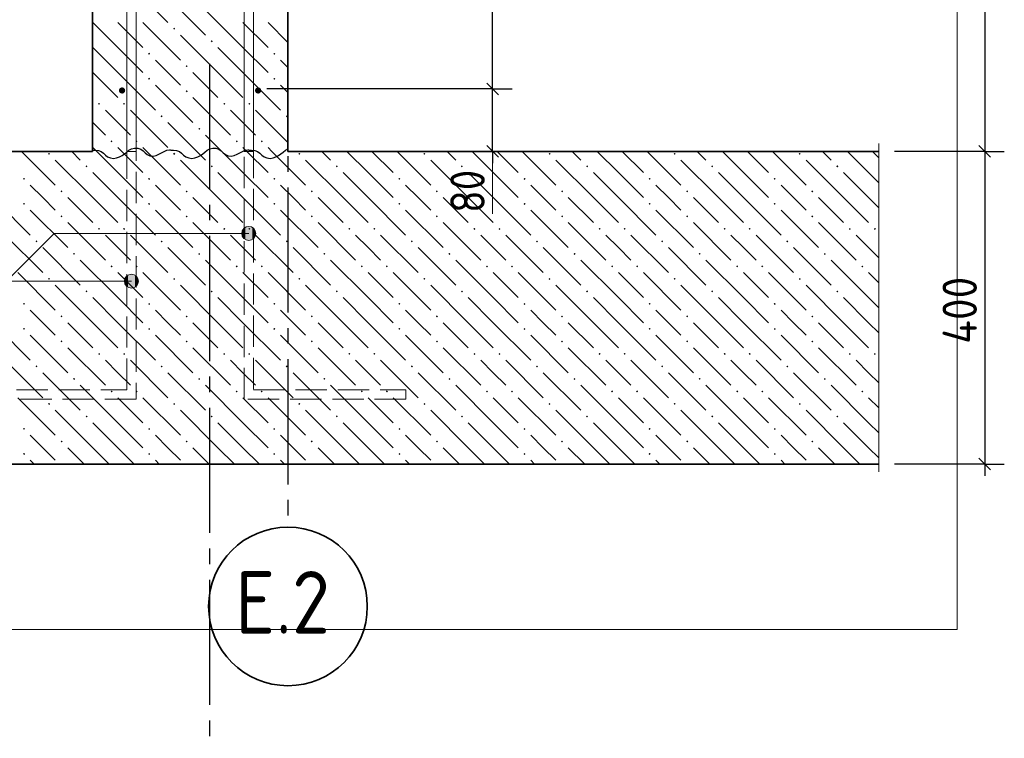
# Model space of a CAD drawing. Header units: millimetres. Extents: x 0 to 50400, y 0 to 35640.
# Tile 7 of 23: x 17629 to 25183, y 8956 to 14473. Entities that reach past the tile are written whole.
import ezdxf

# ---------------------------------------------------------------- set-up
doc = ezdxf.new("R2010")
doc.units = ezdxf.units.MM
doc.linetypes.add('______2', pattern=[324, 240, -84])
doc.linetypes.add('______5', pattern=[1320, 960, -120, 120, -120])
for name, color, linetype, lineweight in [('Standard', 7, 'Continuous', 25), ('Выпуски арматуры Г-обр.', 52, 'Continuous', 25), ('ЖБ Плита Фундамента верхний уровень', 7, 'Continuous', 35), ('ЖБ Стена верхний уровень', 7, 'Continuous', 35), ('Позиционная метка линия выноска', 7, 'Continuous', 13), ('Примечания', 7, 'Continuous', 13)]:
    doc.layers.add(name, color=color, linetype=linetype, lineweight=lineweight)
for name, color, linetype, true_color in [('Оси', 7, '______5', 0x656565), ('Стена фоновая арматура У1', 7, '______2', 0xa0a0a0), ('Стена фоновая арматура Х1', 7, '______2', 0xa0a0a0)]:
    doc.layers.add(name, color=color, linetype=linetype, true_color=true_color)
doc.layers.add('Размерная выноска', color=7, linetype='Continuous')
doc.styles.add('ISOCPEUR', font='txt')

msp = doc.modelspace()

# ---------------------------------------------------------------- hatches: boundary and pattern name
at = {"layer": 'ЖБ Плита Фундамента верхний уровень', "linetype": 'Continuous', "lineweight": 18, "transparency": 33554687}
for points in [[(17846.2, 13443), (17854, 13450.8), (17861.8, 13443), (17854, 13435.2)], [(18806.2, 13443), (18814, 13450.8), (18821.8, 13443), (18814, 13435.2)], [(19766.2, 13443), (19774, 13450.8), (19781.8, 13443), (19774, 13435.2)], [(20726.2, 13443), (20734, 13450.8), (20741.8, 13443), (20734, 13435.2)], [(21686.2, 13443), (21694, 13450.8), (21701.8, 13443), (21694, 13435.2)], [(22646.2, 13443), (22654, 13450.8), (22661.8, 13443), (22654, 13435.2)], [(23606.2, 13443), (23614, 13450.8), (23621.8, 13443), (23614, 13435.2)], [(18134.2, 13347), (18142, 13354.8), (18149.8, 13347), (18142, 13339.2)], [(19094.2, 13347), (19102, 13354.8), (19109.8, 13347), (19102, 13339.2)], [(20054.2, 13347), (20062, 13354.8), (20069.8, 13347), (20062, 13339.2)], [(21014.2, 13347), (21022, 13354.8), (21029.8, 13347), (21022, 13339.2)], [(21974.2, 13347), (21982, 13354.8), (21989.8, 13347), (21982, 13339.2)], [(22934.2, 13347), (22942, 13354.8), (22949.8, 13347), (22942, 13339.2)], [(23894.2, 13347), (23902, 13354.8), (23909.8, 13347), (23902, 13339.2)], [(17654.2, 13251), (17662, 13258.8), (17669.8, 13251), (17662, 13243.2)], [(18614.2, 13251), (18622, 13258.8), (18629.8, 13251), (18622, 13243.2)], [(19574.2, 13251), (19582, 13258.8), (19589.8, 13251), (19582, 13243.2)], [(20534.2, 13251), (20542, 13258.8), (20549.8, 13251), (20542, 13243.2)], [(21494.2, 13251), (21502, 13258.8), (21509.8, 13251), (21502, 13243.2)], [(22454.2, 13251), (22462, 13258.8), (22469.8, 13251), (22462, 13243.2)], [(23414.2, 13251), (23422, 13258.8), (23429.8, 13251), (23422, 13243.2)], [(17942.2, 13155), (17950, 13162.8), (17957.8, 13155), (17950, 13147.2)], [(18902.2, 13155), (18910, 13162.8), (18917.8, 13155), (18910, 13147.2)], [(19862.2, 13155), (19870, 13162.8), (19877.8, 13155), (19870, 13147.2)], [(20822.2, 13155), (20830, 13162.8), (20837.8, 13155), (20830, 13147.2)], [(21782.2, 13155), (21790, 13162.8), (21797.8, 13155), (21790, 13147.2)], [(22742.2, 13155), (22750, 13162.8), (22757.8, 13155), (22750, 13147.2)], [(23702.2, 13155), (23710, 13162.8), (23717.8, 13155), (23710, 13147.2)], [(17654.2, 13059), (17662, 13066.8), (17669.8, 13059), (17662, 13051.2)], [(18614.2, 13059), (18622, 13066.8), (18629.8, 13059), (18622, 13051.2)], [(19574.2, 13059), (19582, 13066.8), (19589.8, 13059), (19582, 13051.2)], [(20534.2, 13059), (20542, 13066.8), (20549.8, 13059), (20542, 13051.2)], [(21494.2, 13059), (21502, 13066.8), (21509.8, 13059), (21502, 13051.2)], [(22454.2, 13059), (22462, 13066.8), (22469.8, 13059), (22462, 13051.2)], [(23414.2, 13059), (23422, 13066.8), (23429.8, 13059), (23422, 13051.2)], [(17942.2, 12963), (17950, 12970.8), (17957.8, 12963), (17950, 12955.2)], [(18902.2, 12963), (18910, 12970.8), (18917.8, 12963), (18910, 12955.2)], [(19862.2, 12963), (19870, 12970.8), (19877.8, 12963), (19870, 12955.2)], [(20822.2, 12963), (20830, 12970.8), (20837.8, 12963), (20830, 12955.2)], [(21782.2, 12963), (21790, 12970.8), (21797.8, 12963), (21790, 12955.2)], [(22742.2, 12963), (22750, 12970.8), (22757.8, 12963), (22750, 12955.2)], [(23702.2, 12963), (23710, 12970.8), (23717.8, 12963), (23710, 12955.2)], [(18230.2, 12867), (18238, 12874.8), (18245.8, 12867), (18238, 12859.2)], [(18422.2, 12867), (18430, 12874.8), (18437.8, 12867), (18430, 12859.2)], [(19190.2, 12867), (19198, 12874.8), (19205.8, 12867), (19198, 12859.2)], [(19382.2, 12867), (19390, 12874.8), (19397.8, 12867), (19390, 12859.2)], [(20150.2, 12867), (20158, 12874.8), (20165.8, 12867), (20158, 12859.2)], [(20342.2, 12867), (20350, 12874.8), (20357.8, 12867), (20350, 12859.2)], [(21110.2, 12867), (21118, 12874.8), (21125.8, 12867), (21118, 12859.2)], [(21302.2, 12867), (21310, 12874.8), (21317.8, 12867), (21310, 12859.2)], [(22070.2, 12867), (22078, 12874.8), (22085.8, 12867), (22078, 12859.2)], [(22262.2, 12867), (22270, 12874.8), (22277.8, 12867), (22270, 12859.2)], [(23030.2, 12867), (23038, 12874.8), (23045.8, 12867), (23038, 12859.2)], [(23222.2, 12867), (23230, 12874.8), (23237.8, 12867), (23230, 12859.2)], [(23990.2, 12867), (23998, 12874.8), (24005.8, 12867), (23998, 12859.2)], [(24182.2, 12867), (24190, 12874.8), (24197.8, 12867), (24190, 12859.2)], [(17750.2, 12771), (17758, 12778.8), (17765.8, 12771), (17758, 12763.2)], [(18710.2, 12771), (18718, 12778.8), (18725.8, 12771), (18718, 12763.2)], [(19670.2, 12771), (19678, 12778.8), (19685.8, 12771), (19678, 12763.2)], [(20630.2, 12771), (20638, 12778.8), (20645.8, 12771), (20638, 12763.2)], [(21590.2, 12771), (21598, 12778.8), (21605.8, 12771), (21598, 12763.2)], [(22550.2, 12771), (22558, 12778.8), (22565.8, 12771), (22558, 12763.2)], [(23510.2, 12771), (23518, 12778.8), (23525.8, 12771), (23518, 12763.2)], [(18038.2, 12675), (18046, 12682.8), (18053.8, 12675), (18046, 12667.2)], [(18998.2, 12675), (19006, 12682.8), (19013.8, 12675), (19006, 12667.2)], [(19958.2, 12675), (19966, 12682.8), (19973.8, 12675), (19966, 12667.2)], [(20918.2, 12675), (20926, 12682.8), (20933.8, 12675), (20926, 12667.2)], [(21878.2, 12675), (21886, 12682.8), (21893.8, 12675), (21886, 12667.2)], [(22838.2, 12675), (22846, 12682.8), (22853.8, 12675), (22846, 12667.2)], [(23798.2, 12675), (23806, 12682.8), (23813.8, 12675), (23806, 12667.2)], [(18326.2, 12579), (18334, 12586.8), (18341.8, 12579), (18334, 12571.2)], [(18518.2, 12579), (18526, 12586.8), (18533.8, 12579), (18526, 12571.2)], [(19286.2, 12579), (19294, 12586.8), (19301.8, 12579), (19294, 12571.2)], [(19478.2, 12579), (19486, 12586.8), (19493.8, 12579), (19486, 12571.2)], [(20246.2, 12579), (20254, 12586.8), (20261.8, 12579), (20254, 12571.2)], [(20438.2, 12579), (20446, 12586.8), (20453.8, 12579), (20446, 12571.2)], [(21206.2, 12579), (21214, 12586.8), (21221.8, 12579), (21214, 12571.2)], [(21398.2, 12579), (21406, 12586.8), (21413.8, 12579), (21406, 12571.2)], [(22166.2, 12579), (22174, 12586.8), (22181.8, 12579), (22174, 12571.2)], [(22358.2, 12579), (22366, 12586.8), (22373.8, 12579), (22366, 12571.2)], [(23126.2, 12579), (23134, 12586.8), (23141.8, 12579), (23134, 12571.2)], [(23318.2, 12579), (23326, 12586.8), (23333.8, 12579), (23326, 12571.2)], [(24086.2, 12579), (24094, 12586.8), (24101.8, 12579), (24094, 12571.2)], [(17846.2, 12483), (17854, 12490.8), (17861.8, 12483), (17854, 12475.2)], [(18806.2, 12483), (18814, 12490.8), (18821.8, 12483), (18814, 12475.2)], [(19766.2, 12483), (19774, 12490.8), (19781.8, 12483), (19774, 12475.2)], [(20726.2, 12483), (20734, 12490.8), (20741.8, 12483), (20734, 12475.2)], [(21686.2, 12483), (21694, 12490.8), (21701.8, 12483), (21694, 12475.2)], [(22646.2, 12483), (22654, 12490.8), (22661.8, 12483), (22654, 12475.2)], [(23606.2, 12483), (23614, 12490.8), (23621.8, 12483), (23614, 12475.2)], [(18134.2, 12387), (18142, 12394.8), (18149.8, 12387), (18142, 12379.2)], [(19094.2, 12387), (19102, 12394.8), (19109.8, 12387), (19102, 12379.2)], [(20054.2, 12387), (20062, 12394.8), (20069.8, 12387), (20062, 12379.2)], [(21014.2, 12387), (21022, 12394.8), (21029.8, 12387), (21022, 12379.2)], [(21974.2, 12387), (21982, 12394.8), (21989.8, 12387), (21982, 12379.2)], [(22934.2, 12387), (22942, 12394.8), (22949.8, 12387), (22942, 12379.2)], [(23894.2, 12387), (23902, 12394.8), (23909.8, 12387), (23902, 12379.2)], [(17654.2, 12291), (17662, 12298.8), (17669.8, 12291), (17662, 12283.2)], [(18614.2, 12291), (18622, 12298.8), (18629.8, 12291), (18622, 12283.2)], [(19574.2, 12291), (19582, 12298.8), (19589.8, 12291), (19582, 12283.2)], [(20534.2, 12291), (20542, 12298.8), (20549.8, 12291), (20542, 12283.2)], [(21494.2, 12291), (21502, 12298.8), (21509.8, 12291), (21502, 12283.2)], [(22454.2, 12291), (22462, 12298.8), (22469.8, 12291), (22462, 12283.2)], [(23414.2, 12291), (23422, 12298.8), (23429.8, 12291), (23422, 12283.2)], [(17942.2, 12195), (17950, 12202.8), (17957.8, 12195), (17950, 12187.2)], [(18902.2, 12195), (18910, 12202.8), (18917.8, 12195), (18910, 12187.2)], [(19862.2, 12195), (19870, 12202.8), (19877.8, 12195), (19870, 12187.2)], [(20822.2, 12195), (20830, 12202.8), (20837.8, 12195), (20830, 12187.2)], [(21782.2, 12195), (21790, 12202.8), (21797.8, 12195), (21790, 12187.2)], [(22742.2, 12195), (22750, 12202.8), (22757.8, 12195), (22750, 12187.2)], [(23702.2, 12195), (23710, 12202.8), (23717.8, 12195), (23710, 12187.2)], [(17654.2, 12099), (17662, 12106.8), (17669.8, 12099), (17662, 12091.2)], [(18614.2, 12099), (18622, 12106.8), (18629.8, 12099), (18622, 12091.2)], [(19574.2, 12099), (19582, 12106.8), (19589.8, 12099), (19582, 12091.2)], [(20534.2, 12099), (20542, 12106.8), (20549.8, 12099), (20542, 12091.2)], [(21494.2, 12099), (21502, 12106.8), (21509.8, 12099), (21502, 12091.2)], [(22454.2, 12099), (22462, 12106.8), (22469.8, 12099), (22462, 12091.2)], [(23414.2, 12099), (23422, 12106.8), (23429.8, 12099), (23422, 12091.2)], [(17942.2, 12003), (17950, 12010.8), (17957.8, 12003), (17950, 11995.2)], [(18902.2, 12003), (18910, 12010.8), (18917.8, 12003), (18910, 11995.2)], [(19862.2, 12003), (19870, 12010.8), (19877.8, 12003), (19870, 11995.2)], [(20822.2, 12003), (20830, 12010.8), (20837.8, 12003), (20830, 11995.2)], [(21782.2, 12003), (21790, 12010.8), (21797.8, 12003), (21790, 11995.2)], [(22742.2, 12003), (22750, 12010.8), (22757.8, 12003), (22750, 11995.2)], [(23702.2, 12003), (23710, 12010.8), (23717.8, 12003), (23710, 11995.2)], [(18230.2, 11907), (18238, 11914.8), (18245.8, 11907), (18238, 11899.2)], [(18422.2, 11907), (18430, 11914.8), (18437.8, 11907), (18430, 11899.2)], [(19190.2, 11907), (19198, 11914.8), (19205.8, 11907), (19198, 11899.2)], [(19382.2, 11907), (19390, 11914.8), (19397.8, 11907), (19390, 11899.2)], [(20150.2, 11907), (20158, 11914.8), (20165.8, 11907), (20158, 11899.2)], [(20342.2, 11907), (20350, 11914.8), (20357.8, 11907), (20350, 11899.2)], [(21110.2, 11907), (21118, 11914.8), (21125.8, 11907), (21118, 11899.2)], [(21302.2, 11907), (21310, 11914.8), (21317.8, 11907), (21310, 11899.2)], [(22070.2, 11907), (22078, 11914.8), (22085.8, 11907), (22078, 11899.2)], [(22262.2, 11907), (22270, 11914.8), (22277.8, 11907), (22270, 11899.2)], [(23030.2, 11907), (23038, 11914.8), (23045.8, 11907), (23038, 11899.2)], [(23222.2, 11907), (23230, 11914.8), (23237.8, 11907), (23230, 11899.2)], [(23990.2, 11907), (23998, 11914.8), (24005.8, 11907), (23998, 11899.2)], [(24182.2, 11907), (24190, 11914.8), (24197.8, 11907), (24190, 11899.2)], [(17750.2, 11811), (17758, 11818.8), (17765.8, 11811), (17758, 11803.2)], [(18710.2, 11811), (18718, 11818.8), (18725.8, 11811), (18718, 11803.2)], [(19670.2, 11811), (19678, 11818.8), (19685.8, 11811), (19678, 11803.2)], [(20630.2, 11811), (20638, 11818.8), (20645.8, 11811), (20638, 11803.2)], [(21590.2, 11811), (21598, 11818.8), (21605.8, 11811), (21598, 11803.2)], [(22550.2, 11811), (22558, 11818.8), (22565.8, 11811), (22558, 11803.2)], [(23510.2, 11811), (23518, 11818.8), (23525.8, 11811), (23518, 11803.2)], [(18038.2, 11715), (18046, 11722.8), (18053.8, 11715), (18046, 11707.2)], [(18998.2, 11715), (19006, 11722.8), (19013.8, 11715), (19006, 11707.2)], [(19958.2, 11715), (19966, 11722.8), (19973.8, 11715), (19966, 11707.2)], [(20918.2, 11715), (20926, 11722.8), (20933.8, 11715), (20926, 11707.2)], [(21878.2, 11715), (21886, 11722.8), (21893.8, 11715), (21886, 11707.2)], [(22838.2, 11715), (22846, 11722.8), (22853.8, 11715), (22846, 11707.2)], [(23798.2, 11715), (23806, 11722.8), (23813.8, 11715), (23806, 11707.2)], [(18326.2, 11619), (18334, 11626.8), (18341.8, 11619), (18334, 11611.2)], [(18518.2, 11619), (18526, 11626.8), (18533.8, 11619), (18526, 11611.2)], [(19286.2, 11619), (19294, 11626.8), (19301.8, 11619), (19294, 11611.2)], [(19478.2, 11619), (19486, 11626.8), (19493.8, 11619), (19486, 11611.2)], [(20246.2, 11619), (20254, 11626.8), (20261.8, 11619), (20254, 11611.2)], [(20438.2, 11619), (20446, 11626.8), (20453.8, 11619), (20446, 11611.2)], [(21206.2, 11619), (21214, 11626.8), (21221.8, 11619), (21214, 11611.2)], [(21398.2, 11619), (21406, 11626.8), (21413.8, 11619), (21406, 11611.2)], [(22166.2, 11619), (22174, 11626.8), (22181.8, 11619), (22174, 11611.2)], [(22358.2, 11619), (22366, 11626.8), (22373.8, 11619), (22366, 11611.2)], [(23126.2, 11619), (23134, 11626.8), (23141.8, 11619), (23134, 11611.2)], [(23318.2, 11619), (23326, 11626.8), (23333.8, 11619), (23326, 11611.2)], [(24086.2, 11619), (24094, 11626.8), (24101.8, 11619), (24094, 11611.2)], [(17846.2, 11523), (17854, 11530.8), (17861.8, 11523), (17854, 11515.2)], [(18806.2, 11523), (18814, 11530.8), (18821.8, 11523), (18814, 11515.2)], [(19766.2, 11523), (19774, 11530.8), (19781.8, 11523), (19774, 11515.2)], [(20726.2, 11523), (20734, 11530.8), (20741.8, 11523), (20734, 11515.2)], [(21686.2, 11523), (21694, 11530.8), (21701.8, 11523), (21694, 11515.2)], [(22646.2, 11523), (22654, 11530.8), (22661.8, 11523), (22654, 11515.2)], [(23606.2, 11523), (23614, 11530.8), (23621.8, 11523), (23614, 11515.2)], [(18134.2, 11427), (18142, 11434.8), (18149.8, 11427), (18142, 11419.2)], [(19094.2, 11427), (19102, 11434.8), (19109.8, 11427), (19102, 11419.2)], [(20054.2, 11427), (20062, 11434.8), (20069.8, 11427), (20062, 11419.2)], [(21014.2, 11427), (21022, 11434.8), (21029.8, 11427), (21022, 11419.2)], [(21974.2, 11427), (21982, 11434.8), (21989.8, 11427), (21982, 11419.2)], [(22934.2, 11427), (22942, 11434.8), (22949.8, 11427), (22942, 11419.2)], [(23894.2, 11427), (23902, 11434.8), (23909.8, 11427), (23902, 11419.2)], [(17654.2, 11331), (17662, 11338.8), (17669.8, 11331), (17662, 11323.2)], [(18614.2, 11331), (18622, 11338.8), (18629.8, 11331), (18622, 11323.2)], [(19574.2, 11331), (19582, 11338.8), (19589.8, 11331), (19582, 11323.2)], [(20534.2, 11331), (20542, 11338.8), (20549.8, 11331), (20542, 11323.2)], [(21494.2, 11331), (21502, 11338.8), (21509.8, 11331), (21502, 11323.2)], [(22454.2, 11331), (22462, 11338.8), (22469.8, 11331), (22462, 11323.2)], [(23414.2, 11331), (23422, 11338.8), (23429.8, 11331), (23422, 11323.2)], [(17942.2, 11235), (17950, 11242.8), (17957.8, 11235), (17950, 11227.2)], [(18902.2, 11235), (18910, 11242.8), (18917.8, 11235), (18910, 11227.2)], [(19862.2, 11235), (19870, 11242.8), (19877.8, 11235), (19870, 11227.2)], [(20822.2, 11235), (20830, 11242.8), (20837.8, 11235), (20830, 11227.2)], [(21782.2, 11235), (21790, 11242.8), (21797.8, 11235), (21790, 11227.2)], [(22742.2, 11235), (22750, 11242.8), (22757.8, 11235), (22750, 11227.2)], [(23702.2, 11235), (23710, 11242.8), (23717.8, 11235), (23710, 11227.2)], [(17654.2, 11139), (17662, 11146.8), (17669.8, 11139), (17662, 11131.2)], [(18614.2, 11139), (18622, 11146.8), (18629.8, 11139), (18622, 11131.2)], [(19574.2, 11139), (19582, 11146.8), (19589.8, 11139), (19582, 11131.2)], [(20534.2, 11139), (20542, 11146.8), (20549.8, 11139), (20542, 11131.2)], [(21494.2, 11139), (21502, 11146.8), (21509.8, 11139), (21502, 11131.2)], [(22454.2, 11139), (22462, 11146.8), (22469.8, 11139), (22462, 11131.2)], [(23414.2, 11139), (23422, 11146.8), (23429.8, 11139), (23422, 11131.2)]]:
    msp.add_hatch(color=7, dxfattribs=at).paths.add_polyline_path(points, flags=16)
at = {"layer": 'ЖБ Стена верхний уровень', "linetype": 'Continuous', "lineweight": 18, "transparency": 33554687}
for points in [[(18806.2, 14403), (18814, 14410.8), (18821.8, 14403), (18814, 14395.2)], [(19094.2, 14307), (19102, 14314.8), (19109.8, 14307), (19102, 14299.2)], [(18614.2, 14211), (18622, 14218.8), (18629.8, 14211), (18622, 14203.2)], [(19574.2, 14211), (19582, 14218.8), (19589.8, 14211), (19582, 14203.2)], [(18902.2, 14115), (18910, 14122.8), (18917.8, 14115), (18910, 14107.2)], [(18614.2, 14019), (18622, 14026.8), (18629.8, 14019), (18622, 14011.2)], [(19574.2, 14019), (19582, 14026.8), (19589.8, 14019), (19582, 14011.2)], [(18902.2, 13923), (18910, 13930.8), (18917.8, 13923), (18910, 13915.2)], [(18230.2, 13827), (18238, 13834.8), (18245.8, 13827), (18238, 13819.2)], [(18422.2, 13827), (18430, 13834.8), (18437.8, 13827), (18430, 13819.2)], [(19190.2, 13827), (19198, 13834.8), (19205.8, 13827), (19198, 13819.2)], [(19382.2, 13827), (19390, 13834.8), (19397.8, 13827), (19390, 13819.2)], [(18710.2, 13731), (18718, 13738.8), (18725.8, 13731), (18718, 13723.2)], [(19670.2, 13731), (19678, 13738.8), (19685.8, 13731), (19678, 13723.2)], [(18998.2, 13635), (19006, 13642.8), (19013.8, 13635), (19006, 13627.2)], [(18326.2, 13539), (18334, 13546.8), (18341.8, 13539), (18334, 13531.2)], [(18518.2, 13539), (18526, 13546.8), (18533.8, 13539), (18526, 13531.2)], [(19286.2, 13539), (19294, 13546.8), (19301.8, 13539), (19294, 13531.2)], [(19478.2, 13539), (19486, 13546.8), (19493.8, 13539), (19486, 13531.2)]]:
    msp.add_hatch(color=7, dxfattribs=at).paths.add_polyline_path(points, flags=16)
at = {"layer": 'Позиционная метка линия выноска', "linetype": 'Continuous', "lineweight": 13, "transparency": 33554687}
for points in [[(19339.7, 12805), (19339.7, 12859), (19332.2, 12832)], [(19359.2, 12785.5), (19359.2, 12878.4), (19339.7, 12859)], [(19359.2, 12785.5), (19339.7, 12859), (19339.7, 12805)], [(19386.2, 12778), (19386.2, 12886), (19359.2, 12878.4)], [(19386.2, 12778), (19359.2, 12878.4), (19359.2, 12785.5)], [(19413.2, 12785.5), (19413.2, 12878.4), (19386.2, 12886)], [(19413.2, 12785.5), (19386.2, 12886), (19386.2, 12778)], [(19432.6, 12805), (19432.6, 12859), (19413.2, 12878.4)], [(19432.6, 12805), (19413.2, 12878.4), (19413.2, 12785.5)], [(19432.6, 12859), (19432.6, 12805), (19440.2, 12832)], [(18439.7, 12438.6), (18439.7, 12492.6), (18432.2, 12465.6)], [(18459.2, 12419.1), (18459.2, 12512), (18439.7, 12492.6)], [(18459.2, 12419.1), (18439.7, 12492.6), (18439.7, 12438.6)], [(18486.2, 12411.6), (18486.2, 12519.6), (18459.2, 12512)], [(18486.2, 12411.6), (18459.2, 12512), (18459.2, 12419.1)], [(18513.2, 12419.1), (18513.2, 12512), (18486.2, 12519.6)], [(18513.2, 12419.1), (18486.2, 12519.6), (18486.2, 12411.6)], [(18532.6, 12438.6), (18532.6, 12492.6), (18513.2, 12512)], [(18532.6, 12438.6), (18513.2, 12512), (18513.2, 12419.1)], [(18532.6, 12492.6), (18532.6, 12438.6), (18540.2, 12465.6)]]:
    msp.add_hatch(color=7, dxfattribs=at).paths.add_polyline_path(points)
at = {"layer": 'Стена фоновая арматура У1', "linetype": 'Continuous', "lineweight": 13, "transparency": 33554687}
for points in [[(18438.2, 13929.3), (18436.4, 13938.5), (18431.2, 13946.3), (18423.4, 13951.5), (18414.2, 13953.3), (18405, 13951.5), (18397.2, 13946.3), (18392, 13938.5), (18390.2, 13929.3), (18392, 13920.2), (18397.2, 13912.4), (18405, 13907.2), (18414.2, 13905.4), (18423.4, 13907.2), (18431.2, 13912.4), (18436.4, 13920.2)], [(19482.2, 13929.3), (19480.4, 13938.5), (19475.2, 13946.3), (19467.4, 13951.5), (19458.2, 13953.3), (19449, 13951.5), (19441.2, 13946.3), (19436, 13938.5), (19434.2, 13929.3), (19436, 13920.2), (19441.2, 13912.4), (19449, 13907.2), (19458.2, 13905.4), (19467.4, 13907.2), (19475.2, 13912.4), (19480.4, 13920.2)]]:
    msp.add_hatch(color=7, dxfattribs=at).paths.add_polyline_path(points)

# ---------------------------------------------------------------- linework, layer by layer
at = {"layer": 'Standard', "color": 7, "linetype": 'Continuous', "lineweight": -3, "transparency": 33554687}
for p, q in [((25033.1, 29901.4), (25033.1, 13461.4)), ((21257, 13941.4), (21107, 13941.4)), ((21257, 13941.4), (21407, 13941.4)), ((21257, 13461.4), (21257, 13941.4)), ((21257, 13461.4), (21107, 13461.4)), ((21257, 13461.4), (21407, 13461.4)), ((21257, 13461.4), (21257, 13461.4)), ((21257, 13461.4), (21257, 13371.4)), ((25033.1, 13461.4), (24883.1, 13461.4)), ((25033.1, 13461.4), (25183.1, 13461.4)), ((25033.1, 13461.4), (25033.1, 11061.4)), ((25033.1, 11061.4), (24340.5, 11061.4)), ((25033.1, 11061.4), (24883.1, 11061.4)), ((25033.1, 11061.4), (25183.1, 11061.4)), ((25033.1, 11061.4), (25033.1, 10971.4))]:
    msp.add_line(p, q, dxfattribs=at)
at = {"layer": 'Standard', "color": 7, "linetype": 'Continuous', "lineweight": 25, "transparency": 33554687}
for p, q in [((21302, 13896.4), (21212, 13986.4)), ((21302, 13416.4), (21212, 13506.4)), ((24988.1, 13506.4), (25078.1, 13416.4)), ((24988.1, 11106.4), (25078.1, 11016.4))]:
    msp.add_line(p, q, dxfattribs=at)
at = {"layer": 'Standard', "color": 7, "linetype": 'Continuous', "lineweight": 13, "transparency": 33554687}
msp.add_line((21257, 13461.4), (21257, 12981.4), dxfattribs=at)
at = {"layer": 'Standard', "color": 254, "linetype": 'Continuous', "lineweight": 13, "true_color": 0xc4c4ff, "transparency": 33554687}
msp.add_lwpolyline([(15184.8, 9792.3), (24820.5, 9792.3), (24820.5, 32592.3), (15184.8, 32592.3), (15184.8, 9792.3)], dxfattribs=at)
at = {"layer": 'Standard', "color": 7, "linetype": 'Continuous', "lineweight": -3, "transparency": 33554687}
for points in [[(21257, 13941.4), (21257, 14448.6), (21257, 14448.6), (21257, 27129.4)], [(21257, 13941.4), (21236.6, 13941.4), (21236.6, 13941.4), (21236.6, 13941.4), (21236.6, 13941.4), (21236.6, 13941.4), (21236.6, 13941.4), (21235.9, 13941.4), (21235.9, 13941.4), (19525.3, 13941.4)], [(25033.1, 13461.4), (25012.7, 13461.4), (25012.7, 13461.4), (24340.5, 13461.4)]]:
    msp.add_lwpolyline(points, dxfattribs=at)
at = {"layer": 'Выпуски арматуры Г-обр.', "color": 251, "linetype": '______2', "lineweight": 13, "true_color": 0x656565, "transparency": 33554687}
for points in [[(18522.2, 19461.4), (18522.2, 11559.4), (17280.2, 11559.4), (17280.2, 11631.4), (18450.2, 11631.4), (18450.2, 19461.4), (18522.2, 19461.4)], [(19422.2, 17061.4), (19422.2, 11631.4), (20592.2, 11631.4), (20592.2, 11559.4), (19350.2, 11559.4), (19350.2, 17061.4), (19422.2, 17061.4)]]:
    msp.add_lwpolyline(points, dxfattribs=at)
at = {"layer": 'ЖБ Плита Фундамента верхний уровень', "color": 7, "linetype": 'Continuous', "lineweight": 35, "transparency": 33554687}
for p, q in [((18186.2, 13461.4), (16386.2, 13461.4)), ((24220.5, 13461.4), (19686.2, 13461.4)), ((16386.2, 11061.4), (24220.5, 11061.4))]:
    msp.add_line(p, q, dxfattribs=at)
at = {"layer": 'ЖБ Плита Фундамента верхний уровень', "color": 252, "linetype": 'Continuous', "lineweight": 18, "true_color": 0x8f8f8f, "transparency": 33554687}
for p, q in [((17643.7, 13461.4), (17902, 13203)), ((18027.7, 13461.4), (18094, 13395)), ((18382, 13299), (18219.7, 13461.4)), ((18411.7, 13461.4), (18574, 13299)), ((18603.7, 13461.4), (18862, 13203)), ((18987.7, 13461.4), (19054, 13395)), ((19342, 13299), (19179.7, 13461.4)), ((19371.7, 13461.4), (19534, 13299)), ((19563.7, 13461.4), (19822, 13203)), ((19947.7, 13461.4), (20014, 13395)), ((20302, 13299), (20139.7, 13461.4)), ((20331.7, 13461.4), (20494, 13299)), ((20523.7, 13461.4), (20782, 13203)), ((20907.7, 13461.4), (20974, 13395)), ((21262, 13299), (21099.7, 13461.4)), ((21291.7, 13461.4), (21454, 13299)), ((21483.7, 13461.4), (21742, 13203)), ((21867.7, 13461.4), (21934, 13395)), ((22222, 13299), (22059.7, 13461.4)), ((22251.7, 13461.4), (22414, 13299)), ((22443.7, 13461.4), (22702, 13203)), ((22827.7, 13461.4), (22894, 13395)), ((23182, 13299), (23019.7, 13461.4)), ((23211.7, 13461.4), (23374, 13299)), ((23403.7, 13461.4), (23662, 13203)), ((23787.7, 13461.4), (23854, 13395)), ((24142, 13299), (23979.7, 13461.4)), ((24171.7, 13461.4), (24220.5, 13412.5)), ((18190, 13107), (17902, 13395)), ((19150, 13107), (18862, 13395)), ((20110, 13107), (19822, 13395)), ((21070, 13107), (20782, 13395)), ((22030, 13107), (21742, 13395)), ((22990, 13107), (22702, 13395)), ((23950, 13107), (23662, 13395)), ((18190, 13299), (18382, 13107)), ((18382, 13299), (18574, 13107)), ((19150, 13299), (19342, 13107)), ((19342, 13299), (19534, 13107)), ((20110, 13299), (20302, 13107)), ((20302, 13299), (20494, 13107)), ((21070, 13299), (21262, 13107)), ((21262, 13299), (21454, 13107)), ((22030, 13299), (22222, 13107)), ((22222, 13299), (22414, 13107)), ((22990, 13299), (23182, 13107)), ((23182, 13299), (23374, 13107)), ((23950, 13299), (24142, 13107)), ((24142, 13299), (24220.5, 13220.5)), ((17806, 13107), (17710, 13203)), ((18766, 13107), (18670, 13203)), ((19726, 13107), (19630, 13203)), ((20686, 13107), (20590, 13203)), ((21646, 13107), (21550, 13203)), ((22606, 13107), (22510, 13203)), ((23566, 13107), (23470, 13203)), ((17422, 13107), (17710, 12819)), ((17902, 13011), (17806, 13107)), ((17998, 13107), (18190, 12915)), ((18190, 13107), (18382, 12915)), ((18382, 13107), (18670, 12819)), ((18862, 13011), (18766, 13107)), ((18958, 13107), (19150, 12915)), ((19150, 13107), (19342, 12915)), ((19342, 13107), (19630, 12819)), ((19822, 13011), (19726, 13107)), ((19918, 13107), (20110, 12915)), ((20110, 13107), (20302, 12915)), ((20302, 13107), (20590, 12819)), ((20782, 13011), (20686, 13107)), ((20878, 13107), (21070, 12915)), ((21070, 13107), (21262, 12915)), ((21262, 13107), (21550, 12819)), ((21742, 13011), (21646, 13107)), ((21838, 13107), (22030, 12915)), ((22030, 13107), (22222, 12915)), ((22222, 13107), (22510, 12819)), ((22702, 13011), (22606, 13107)), ((22798, 13107), (22990, 12915)), ((22990, 13107), (23182, 12915)), ((23182, 13107), (23470, 12819)), ((23662, 13011), (23566, 13107)), ((23758, 13107), (23950, 12915)), ((23950, 13107), (24142, 12915)), ((24142, 13107), (24220.5, 13028.5)), ((17710, 13011), (17998, 12723)), ((18670, 13011), (18958, 12723)), ((19630, 13011), (19918, 12723)), ((20590, 13011), (20878, 12723)), ((21550, 13011), (21838, 12723)), ((22510, 13011), (22798, 12723)), ((23470, 13011), (23758, 12723)), ((17998, 12915), (18286, 12627)), ((18958, 12915), (19246, 12627)), ((19918, 12915), (20206, 12627)), ((20878, 12915), (21166, 12627)), ((21838, 12915), (22126, 12627)), ((22798, 12915), (23086, 12627)), ((23758, 12915), (24046, 12627)), ((17518, 12819), (17806, 12531)), ((18382, 12723), (18286, 12819)), ((18478, 12819), (18766, 12531)), ((19342, 12723), (19246, 12819)), ((19438, 12819), (19726, 12531)), ((20302, 12723), (20206, 12819)), ((20398, 12819), (20686, 12531)), ((21262, 12723), (21166, 12819)), ((21358, 12819), (21646, 12531)), ((22222, 12723), (22126, 12819)), ((22318, 12819), (22606, 12531)), ((23182, 12723), (23086, 12819)), ((23278, 12819), (23566, 12531)), ((24142, 12723), (24046, 12819)), ((17806, 12723), (18094, 12435)), ((18478, 12627), (18382, 12723)), ((18766, 12723), (19054, 12435)), ((19438, 12627), (19342, 12723)), ((19726, 12723), (20014, 12435)), ((20398, 12627), (20302, 12723)), ((20686, 12723), (20974, 12435)), ((21358, 12627), (21262, 12723)), ((21646, 12723), (21934, 12435)), ((22318, 12627), (22222, 12723)), ((22606, 12723), (22894, 12435)), ((23278, 12627), (23182, 12723)), ((23566, 12723), (23854, 12435)), ((24220.5, 12644.5), (24142, 12723)), ((18382, 12339), (18094, 12627)), ((19342, 12339), (19054, 12627)), ((20302, 12339), (20014, 12627)), ((21262, 12339), (20974, 12627)), ((22222, 12339), (21934, 12627)), ((23182, 12339), (22894, 12627)), ((24142, 12339), (23854, 12627)), ((17614, 12531), (17902, 12243)), ((18382, 12531), (18574, 12339)), ((18574, 12531), (18862, 12243)), ((19342, 12531), (19534, 12339)), ((19534, 12531), (19822, 12243)), ((20302, 12531), (20494, 12339)), ((20494, 12531), (20782, 12243)), ((21262, 12531), (21454, 12339)), ((21454, 12531), (21742, 12243)), ((22222, 12531), (22414, 12339)), ((22414, 12531), (22702, 12243)), ((23182, 12531), (23374, 12339)), ((23374, 12531), (23662, 12243)), ((24142, 12531), (24220.5, 12452.5)), ((18190, 12147), (17902, 12435)), ((19150, 12147), (18862, 12435)), ((20110, 12147), (19822, 12435)), ((21070, 12147), (20782, 12435)), ((22030, 12147), (21742, 12435)), ((22990, 12147), (22702, 12435)), ((23950, 12147), (23662, 12435)), ((18190, 12339), (18382, 12147)), ((18382, 12339), (18574, 12147)), ((19150, 12339), (19342, 12147)), ((19342, 12339), (19534, 12147)), ((20110, 12339), (20302, 12147)), ((20302, 12339), (20494, 12147)), ((21070, 12339), (21262, 12147)), ((21262, 12339), (21454, 12147)), ((22030, 12339), (22222, 12147)), ((22222, 12339), (22414, 12147)), ((22990, 12339), (23182, 12147)), ((23182, 12339), (23374, 12147)), ((23950, 12339), (24142, 12147)), ((24142, 12339), (24220.5, 12260.5)), ((17806, 12147), (17710, 12243)), ((18766, 12147), (18670, 12243)), ((19726, 12147), (19630, 12243)), ((20686, 12147), (20590, 12243)), ((21646, 12147), (21550, 12243)), ((22606, 12147), (22510, 12243)), ((23566, 12147), (23470, 12243)), ((17422, 12147), (17710, 11859)), ((17902, 12051), (17806, 12147)), ((17998, 12147), (18190, 11955)), ((18190, 12147), (18382, 11955)), ((18382, 12147), (18670, 11859)), ((18862, 12051), (18766, 12147)), ((18958, 12147), (19150, 11955)), ((19150, 12147), (19342, 11955)), ((19342, 12147), (19630, 11859)), ((19822, 12051), (19726, 12147)), ((19918, 12147), (20110, 11955)), ((20110, 12147), (20302, 11955)), ((20302, 12147), (20590, 11859)), ((20782, 12051), (20686, 12147)), ((20878, 12147), (21070, 11955)), ((21070, 12147), (21262, 11955)), ((21262, 12147), (21550, 11859)), ((21742, 12051), (21646, 12147)), ((21838, 12147), (22030, 11955)), ((22030, 12147), (22222, 11955)), ((22222, 12147), (22510, 11859)), ((22702, 12051), (22606, 12147)), ((22798, 12147), (22990, 11955)), ((22990, 12147), (23182, 11955)), ((23182, 12147), (23470, 11859)), ((23662, 12051), (23566, 12147)), ((23758, 12147), (23950, 11955)), ((23950, 12147), (24142, 11955)), ((24142, 12147), (24220.5, 12068.5)), ((17710, 12051), (17998, 11763)), ((18670, 12051), (18958, 11763)), ((19630, 12051), (19918, 11763)), ((20590, 12051), (20878, 11763)), ((21550, 12051), (21838, 11763)), ((22510, 12051), (22798, 11763)), ((23470, 12051), (23758, 11763)), ((17998, 11955), (18286, 11667)), ((18958, 11955), (19246, 11667)), ((19918, 11955), (20206, 11667)), ((20878, 11955), (21166, 11667)), ((21838, 11955), (22126, 11667)), ((22798, 11955), (23086, 11667)), ((23758, 11955), (24046, 11667)), ((17518, 11859), (17806, 11571)), ((18382, 11763), (18286, 11859)), ((18478, 11859), (18766, 11571)), ((19342, 11763), (19246, 11859)), ((19438, 11859), (19726, 11571)), ((20302, 11763), (20206, 11859)), ((20398, 11859), (20686, 11571)), ((21262, 11763), (21166, 11859)), ((21358, 11859), (21646, 11571)), ((22222, 11763), (22126, 11859)), ((22318, 11859), (22606, 11571)), ((23182, 11763), (23086, 11859)), ((23278, 11859), (23566, 11571)), ((24142, 11763), (24046, 11859)), ((17806, 11763), (18094, 11475)), ((18478, 11667), (18382, 11763)), ((18766, 11763), (19054, 11475)), ((19438, 11667), (19342, 11763)), ((19726, 11763), (20014, 11475)), ((20398, 11667), (20302, 11763)), ((20686, 11763), (20974, 11475)), ((21358, 11667), (21262, 11763)), ((21646, 11763), (21934, 11475)), ((22318, 11667), (22222, 11763)), ((22606, 11763), (22894, 11475)), ((23278, 11667), (23182, 11763)), ((23566, 11763), (23854, 11475)), ((24220.5, 11684.5), (24142, 11763)), ((18382, 11379), (18094, 11667)), ((19342, 11379), (19054, 11667)), ((20302, 11379), (20014, 11667)), ((21262, 11379), (20974, 11667)), ((22222, 11379), (21934, 11667)), ((23182, 11379), (22894, 11667)), ((24142, 11379), (23854, 11667)), ((17614, 11571), (17902, 11283)), ((18382, 11571), (18574, 11379)), ((18574, 11571), (18862, 11283)), ((19342, 11571), (19534, 11379)), ((19534, 11571), (19822, 11283)), ((20302, 11571), (20494, 11379)), ((20494, 11571), (20782, 11283)), ((21262, 11571), (21454, 11379)), ((21454, 11571), (21742, 11283)), ((22222, 11571), (22414, 11379)), ((22414, 11571), (22702, 11283)), ((23182, 11571), (23374, 11379)), ((23374, 11571), (23662, 11283)), ((24142, 11571), (24220.5, 11492.5)), ((18190, 11187), (17902, 11475)), ((19150, 11187), (18862, 11475)), ((20110, 11187), (19822, 11475)), ((21070, 11187), (20782, 11475)), ((22030, 11187), (21742, 11475)), ((22990, 11187), (22702, 11475)), ((23950, 11187), (23662, 11475)), ((18190, 11379), (18382, 11187)), ((18382, 11379), (18574, 11187)), ((19150, 11379), (19342, 11187)), ((19342, 11379), (19534, 11187)), ((20110, 11379), (20302, 11187)), ((20302, 11379), (20494, 11187)), ((21070, 11379), (21262, 11187)), ((21262, 11379), (21454, 11187)), ((22030, 11379), (22222, 11187)), ((22222, 11379), (22414, 11187)), ((22990, 11379), (23182, 11187)), ((23182, 11379), (23374, 11187)), ((23950, 11379), (24142, 11187)), ((24142, 11379), (24220.5, 11300.5)), ((17806, 11187), (17710, 11283)), ((18766, 11187), (18670, 11283)), ((19726, 11187), (19630, 11283)), ((20686, 11187), (20590, 11283)), ((21646, 11187), (21550, 11283)), ((22606, 11187), (22510, 11283)), ((23566, 11187), (23470, 11283)), ((17902, 11091), (17806, 11187)), ((17998, 11187), (18123.7, 11061.4)), ((18190, 11187), (18315.7, 11061.4)), ((18382, 11187), (18507.7, 11061.4)), ((18862, 11091), (18766, 11187)), ((18958, 11187), (19083.7, 11061.4)), ((19150, 11187), (19275.7, 11061.4)), ((19342, 11187), (19467.7, 11061.4)), ((19822, 11091), (19726, 11187)), ((19918, 11187), (20043.7, 11061.4)), ((20110, 11187), (20235.7, 11061.4)), ((20302, 11187), (20427.7, 11061.4)), ((20782, 11091), (20686, 11187)), ((20878, 11187), (21003.7, 11061.4)), ((21070, 11187), (21195.7, 11061.4)), ((21262, 11187), (21387.7, 11061.4)), ((21742, 11091), (21646, 11187)), ((21838, 11187), (21963.7, 11061.4)), ((22030, 11187), (22155.7, 11061.4)), ((22222, 11187), (22347.7, 11061.4)), ((22702, 11091), (22606, 11187)), ((22798, 11187), (22923.7, 11061.4)), ((22990, 11187), (23115.7, 11061.4)), ((23182, 11187), (23307.7, 11061.4)), ((23662, 11091), (23566, 11187)), ((23758, 11187), (23883.7, 11061.4)), ((23950, 11187), (24075.7, 11061.4)), ((24142, 11187), (24220.5, 11108.5)), ((17710, 11091), (17739.7, 11061.4)), ((18670, 11091), (18699.7, 11061.4)), ((19630, 11091), (19659.7, 11061.4)), ((20590, 11091), (20619.7, 11061.4)), ((21550, 11091), (21579.7, 11061.4)), ((22510, 11091), (22539.7, 11061.4)), ((23470, 11091), (23499.7, 11061.4))]:
    msp.add_line(p, q, dxfattribs=at)
at = {"layer": 'ЖБ Стена верхний уровень', "color": 7, "linetype": 'Continuous', "lineweight": 35, "transparency": 33554687}
for p, q in [((18186.2, 29901.4), (18186.2, 13461.4)), ((19686.2, 13461.4), (19686.2, 29901.4))]:
    msp.add_line(p, q, dxfattribs=at)
at = {"layer": 'ЖБ Стена верхний уровень', "color": 9, "linetype": 'Continuous', "lineweight": 18, "true_color": 0xc7c7c7, "transparency": 33554687}
for p, q in [((18478, 14739), (18766, 14451)), ((18766, 14643), (19054, 14355)), ((19342, 14259), (19054, 14547)), ((18382, 14259), (18186.2, 14454.9)), ((18382, 14451), (18574, 14259)), ((18574, 14451), (18862, 14163)), ((19342, 14451), (19534, 14259)), ((19534, 14451), (19686.2, 14298.9)), ((19150, 14067), (18862, 14355)), ((18190, 14259), (18382, 14067)), ((18382, 14259), (18574, 14067)), ((19150, 14259), (19342, 14067)), ((19342, 14259), (19534, 14067)), ((18766, 14067), (18670, 14163)), ((19686.2, 14106.9), (19630, 14163)), ((18190, 14067), (18186.2, 14070.9)), ((18190, 14067), (18382, 13875)), ((18382, 14067), (18670, 13779)), ((18862, 13971), (18766, 14067)), ((18958, 14067), (19150, 13875)), ((19150, 14067), (19342, 13875)), ((19342, 14067), (19630, 13779)), ((18670, 13971), (18958, 13683)), ((19630, 13971), (19686.2, 13914.9)), ((18186.2, 13878.9), (18190, 13875)), ((18958, 13875), (19246, 13587)), ((18382, 13683), (18286, 13779)), ((18478, 13779), (18766, 13491)), ((19342, 13683), (19246, 13779)), ((19438, 13779), (19686.2, 13530.9)), ((18186.2, 13686.9), (18286, 13587)), ((18478, 13587), (18382, 13683)), ((18766, 13683), (18987.7, 13461.4)), ((19438, 13587), (19342, 13683)), ((19179.7, 13461.4), (19054, 13587)), ((18219.7, 13461.4), (18186.2, 13494.9)), ((18382, 13491), (18411.7, 13461.4)), ((18574, 13491), (18603.7, 13461.4)), ((19342, 13491), (19371.7, 13461.4)), ((19534, 13491), (19563.7, 13461.4))]:
    msp.add_line(p, q, dxfattribs=at)
at = {"layer": 'Оси', "color": 8, "linetype": '______5', "lineweight": -3, "transparency": 33554687}
for p, q in [((19686.2, 15825.9), (19686.2, 10649.5)), ((19086.2, 14132.7), (19086.2, 8956.3))]:
    msp.add_line(p, q, dxfattribs=at)
at = {"layer": 'Оси', "color": 7, "linetype": 'Continuous', "lineweight": 35, "transparency": 33554687}
msp.add_circle((19687, 9968.8), 608.8, dxfattribs=at)
at = {"layer": 'Позиционная метка линия выноска', "color": 7, "linetype": 'Continuous', "lineweight": 13, "transparency": 33554687}
for p, q in [((19386.2, 12886), (19386.2, 12886)), ((19332.2, 12832), (19332.2, 12832)), ((19386.2, 12778), (19386.2, 12778)), ((19440.2, 12832), (19440.2, 12832)), ((18432.2, 12465.6), (18432.2, 12465.6)), ((18486.2, 12519.6), (18486.2, 12519.6)), ((18540.2, 12465.6), (18540.2, 12465.6)), ((18486.2, 12411.6), (18486.2, 12411.6))]:
    msp.add_line(p, q, dxfattribs=at)
for points in [[(19386.2, 12832), (17892.8, 12832), (17526.4, 12465.6)], [(18486.2, 12465.6), (17836.7, 12465.6), (15035.1, 12465.6)]]:
    msp.add_lwpolyline(points, dxfattribs=at)
for centre in [(19386.2, 12832), (18486.2, 12465.6)]:
    msp.add_circle(centre, 54, dxfattribs=at)
at = {"layer": 'Примечания', "color": 7, "linetype": 'Continuous', "lineweight": 25, "transparency": 33554687}
for points in [[(18186.2, 13471.9), (18208.4, 13472.2), (18232.4, 13468.7), (18254, 13460.8), (18271.4, 13447.7), (18286.4, 13432.1), (18303.8, 13419), (18326, 13411.1), (18349.4, 13406.5), (18372.8, 13411.7), (18394.4, 13420.2), (18415.4, 13429.8), (18433.4, 13442.6), (18450.2, 13456.5), (18467, 13470.1), (18487.4, 13480.9), (18510.2, 13486.7), (18534.2, 13485.8), (18557.6, 13479.5), (18575, 13466.7), (18590.6, 13451.7), (18607.4, 13438), (18627.8, 13427.8), (18651.8, 13425.5), (18675.2, 13431.3), (18696.2, 13440.3), (18716.6, 13450.6), (18737.6, 13460.5), (18758, 13470.1), (18781.4, 13474.7), (18786.2, 13475.2)], [(18186.2, 13471.9), (18208.4, 13472.2), (18232.4, 13468.7), (18254, 13460.8), (18271.4, 13447.7), (18286.4, 13432.1), (18303.8, 13419), (18326, 13411.1), (18349.4, 13406.5), (18372.8, 13411.7), (18394.4, 13420.2), (18415.4, 13429.8), (18433.4, 13442.6), (18450.2, 13456.5), (18467, 13470.1), (18487.4, 13480.9), (18510.2, 13486.7), (18534.2, 13485.8), (18557.6, 13479.5), (18575, 13466.7), (18590.6, 13451.7), (18607.4, 13438), (18627.8, 13427.8), (18651.8, 13425.5), (18675.2, 13431.3), (18696.2, 13440.3), (18716.6, 13450.6), (18737.6, 13460.5), (18758, 13470.1), (18781.4, 13474.7), (18786.2, 13475.2)], [(18786.2, 13471.9), (18808.4, 13472.2), (18832.4, 13468.7), (18854, 13460.8), (18871.4, 13447.7), (18886.4, 13432.1), (18903.8, 13419), (18926, 13411.1), (18949.4, 13406.5), (18972.8, 13411.7), (18994.4, 13420.2), (19015.4, 13429.8), (19033.4, 13442.6), (19050.2, 13456.5), (19067, 13470.1), (19087.4, 13480.9), (19110.2, 13486.7), (19134.2, 13485.8), (19157.6, 13479.5), (19175, 13466.7), (19190.6, 13451.7), (19207.4, 13438), (19227.8, 13427.8), (19251.8, 13425.5), (19275.2, 13431.3), (19296.2, 13440.3), (19316.6, 13450.6), (19337.6, 13460.5), (19358, 13470.1), (19381.4, 13474.7), (19386.2, 13475.2)], [(18786.2, 13471.9), (18808.4, 13472.2), (18832.4, 13468.7), (18854, 13460.8), (18871.4, 13447.7), (18886.4, 13432.1), (18903.8, 13419), (18926, 13411.1), (18949.4, 13406.5), (18972.8, 13411.7), (18994.4, 13420.2), (19015.4, 13429.8), (19033.4, 13442.6), (19050.2, 13456.5), (19067, 13470.1), (19087.4, 13480.9), (19110.2, 13486.7), (19134.2, 13485.8), (19157.6, 13479.5), (19175, 13466.7), (19190.6, 13451.7), (19207.4, 13438), (19227.8, 13427.8), (19251.8, 13425.5), (19275.2, 13431.3), (19296.2, 13440.3), (19316.6, 13450.6), (19337.6, 13460.5), (19358, 13470.1), (19381.4, 13474.7), (19386.2, 13475.2)], [(19386.2, 13471.9), (19408.4, 13472.2), (19432.4, 13468.7), (19454, 13460.8), (19471.4, 13447.7), (19486.4, 13432.1), (19503.8, 13419), (19526, 13411.1), (19549.4, 13406.5), (19572.8, 13411.7), (19594.4, 13420.2), (19615.4, 13429.8), (19633.4, 13442.6), (19650.2, 13456.5), (19667, 13470.1), (19686.2, 13480.3)], [(19386.2, 13471.9), (19408.4, 13472.2), (19432.4, 13468.7), (19454, 13460.8), (19471.4, 13447.7), (19486.4, 13432.1), (19503.8, 13419), (19526, 13411.1), (19549.4, 13406.5), (19572.8, 13411.7), (19594.4, 13420.2), (19615.4, 13429.8), (19633.4, 13442.6), (19650.2, 13456.5), (19667, 13470.1), (19686.2, 13480.3)]]:
    msp.add_lwpolyline(points, dxfattribs=at)
at = {"layer": 'Размерная выноска', "color": 7, "linetype": 'Continuous', "lineweight": 13, "transparency": 33554687}
msp.add_line((24220.5, 11001.4), (24220.5, 13521.4), dxfattribs=at)
at = {"layer": 'Стена фоновая арматура Х1', "color": 7, "linetype": 'Continuous', "lineweight": 18, "transparency": 33554687}
for points in [[(18450.2, 13461.4), (18450.2, 30723.3), (22722.2, 30723.3), (22722.2, 30651.4), (18522.2, 30651.4), (18522.2, 13461.4), (18450.2, 13461.4)], [(19350.2, 13461.4), (19350.2, 30603.3), (23742.2, 30603.3), (23742.2, 30531.4), (19422.2, 30531.4), (19422.2, 13461.4), (19350.2, 13461.4)]]:
    msp.add_lwpolyline(points, dxfattribs=at)

# ---------------------------------------------------------------- texts
at = {"layer": 'Standard', "color": 7, "linetype": 'Continuous', "lineweight": 25, "transparency": 33554687, "char_height": 264, "attachment_point": 7, "rotation": 90, "style": 'ISOCPEUR'}
for s, insert, width in [('\\W0.87;80', (21197, 12989.8), 484.718), ('\\W0.92;400', (24973.1, 11984.2), 701.335)]:
    msp.add_mtext(s, dxfattribs=dict(at, insert=insert, width=width))
at = {"layer": 'Оси', "color": 7, "linetype": 'Continuous', "lineweight": 35, "transparency": 33554687, "insert": (19279, 9760), "char_height": 480, "width": 1029.828, "attachment_point": 7, "style": 'ISOCPEUR'}
msp.add_mtext('\\W0.89;Е.2', dxfattribs=at)

doc.saveas('drawing.dxf')
